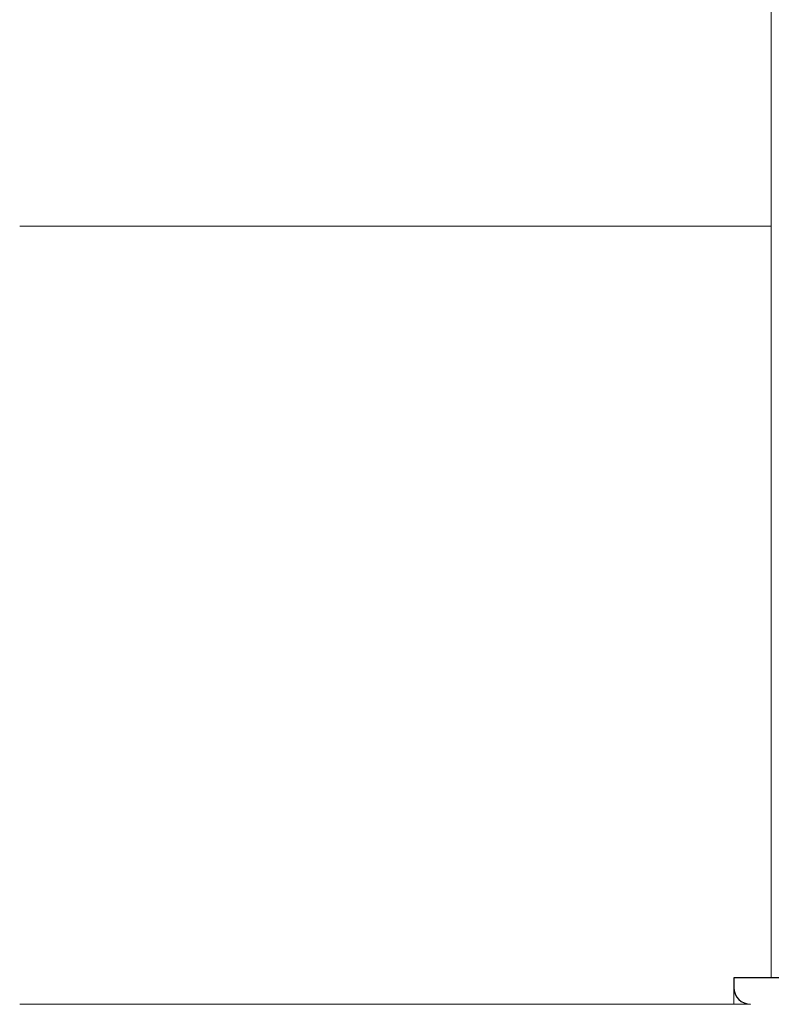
# Model space of a CAD drawing. Header units: millimetres. Extents: x -2033 to 156832, y -23587 to 25008.
# Tile 14 of 71: x 43456 to 43656, y 19928 to 20190. Entities that reach past the tile are written whole.
import ezdxf

# ---------------------------------------------------------------- set-up
doc = ezdxf.new("R2010")
doc.units = ezdxf.units.MM
doc.linetypes.add('IMPORT-B_CARA_14', pattern=[1120, 600, -260, 0, -260])
for name, color, linetype, lineweight in [('CA_IMPORTY18', 8, 'Continuous', 9), ('CA_KOTY', 3, 'Continuous', 9), ('CA_KOTY-100', 3, 'Continuous', 9), ('CA_REZY', 1, 'Continuous', 25)]:
    doc.layers.add(name, color=color, linetype=linetype, lineweight=lineweight)
doc.styles.add('Arial_3', font='arial.ttf', dxfattribs={"width": 0.8, "height": 200})
doc.dimstyles.new('HP_Přímá_-_2_mm_Ariel_1-100_1', dxfattribs={"dimscale": 304.8, "dimtxt": 204.05188, "dimasz": 0.656168, "dimexe": 0.328084, "dimexo": 0.0625, "dimgap": 0.164042, "dimtad": 1, "dimdec": 0, "dimzin": 0, "dimdsep": 46, "dimtxsty": 'Arial_3', "dimblk1": 'OBLIQUE', "dimblk2": 'OBLIQUE', "dimsah": 1, "dimcen": 0.09, "dimazin": 0, "dimtfac": 1, "dimtdec": 4, "dimtix": 1, "dimtmove": 0, "dimatfit": 3, "dimfxl": 0.984252, "dimfxlon": 1, "dimtvp": 1, "dimtolj": 1, "dimtzin": 0, "dimarcsym": 2})

# ---------------------------------------------------------------- blocks, each defined once
blk = doc.blocks.new('ocelová kce final - 11542_003_OK-HALA_TaO-2_ET_AciS_2025-05-29_upr_dwg-2597525-PŮDORYS _6_160  _ vestvek V1')
at = {"layer": 'CA_IMPORTY18', "color": 57}
for p, q in [((5390, 20335), (5390, 19935)), ((5380, 19928), (5380, 19931.99)), ((5384.5, 19928), (5190, 19928))]:
    blk.add_line(p, q, dxfattribs=at)
at = {"layer": 'CA_IMPORTY18', "color": 57, "linetype": 'IMPORT-B_CARA_14'}
blk.add_line((5190, 20135), (5390, 20135), dxfattribs=at)
at = {"layer": 'CA_REZY'}
for p, q in [((5450, 19935), (5380, 19935)), ((5380, 19935), (5380, 19932.5))]:
    blk.add_line(p, q, dxfattribs=at)
blk.add_arc((5384.5, 19932.5), 4.5, 180, 270, dxfattribs=at)
blk = doc.blocks.new('ocelová kce final - ocelová kce final-2597615-PŮDORYS _6_160  _ vestvek V1')
blk.add_blockref('ocelová kce final - 11542_003_OK-HALA_TaO-2_ET_AciS_2025-05-29_upr_dwg-2597525-PŮDORYS _6_160  _ vestvek V1', (0, 0))
blk = doc.blocks.new('DIMBLOCK64-PŮDORYS _6_160  _ vestvek V1')
at = {"layer": 'CA_KOTY-100'}
for p, q in [((42495.57, 19874.39), (42495.57, 20174.39)), ((42495.57, 19874.39), (42595.57, 19974.39)), ((48055.57, 19874.39), (48155.57, 19974.39)), ((48055.57, 19874.39), (48055.57, 19974.39)), ((42495.57, 19874.39), (42395.57, 19774.39)), ((42495.57, 19874.39), (48055.57, 19874.39)), ((42495.57, 19874.39), (42495.57, 19774.39)), ((48055.57, 19874.39), (47955.57, 19774.39)), ((48055.57, 19874.39), (48055.57, 19574.39))]:
    blk.add_line(p, q, dxfattribs=at)
at = {"layer": 'CA_KOTY-100', "color": 0, "insert": (45030.71, 20184.04), "char_height": 200, "width": 587.6694, "attachment_point": 1, "line_spacing_factor": 0.941778, "style": 'Arial_3'}
blk.add_mtext('5560', dxfattribs=at)
blk = doc.blocks.new('_Oblique')
at = {"color": 0, "linetype": 'ByBlock', "lineweight": -2}
blk.add_line((-0.5, -0.5), (0.5, 0.5), dxfattribs=at)

msp = doc.modelspace()

# ---------------------------------------------------------------- block references
at = {"layer": 'CA_IMPORTY18', "color": 57}
msp.add_blockref('ocelová kce final - ocelová kce final-2597615-PŮDORYS _6_160  _ vestvek V1', (38265.53, 0), dxfattribs=at)

# ---------------------------------------------------------------- dimensions: what is measured, and where the dimension line sits
at = {"layer": 'CA_KOTY'}
dim = msp.add_linear_dim(base=(48055.57, 19874.39), p1=(42495.57, 20174.39), p2=(48055.57, 19574.39), dimstyle='HP_Přímá_-_2_mm_Ariel_1-100_1', override={"dimpost": '<>', "dimfxl": 5592.27935}, dxfattribs=at)
dim.commit()
dim.dimension.update_dxf_attribs({"geometry": 'DIMBLOCK64-PŮDORYS _6_160  _ vestvek V1', "text_midpoint": (45275.57, 20026.51)})

doc.saveas('drawing.dxf')
